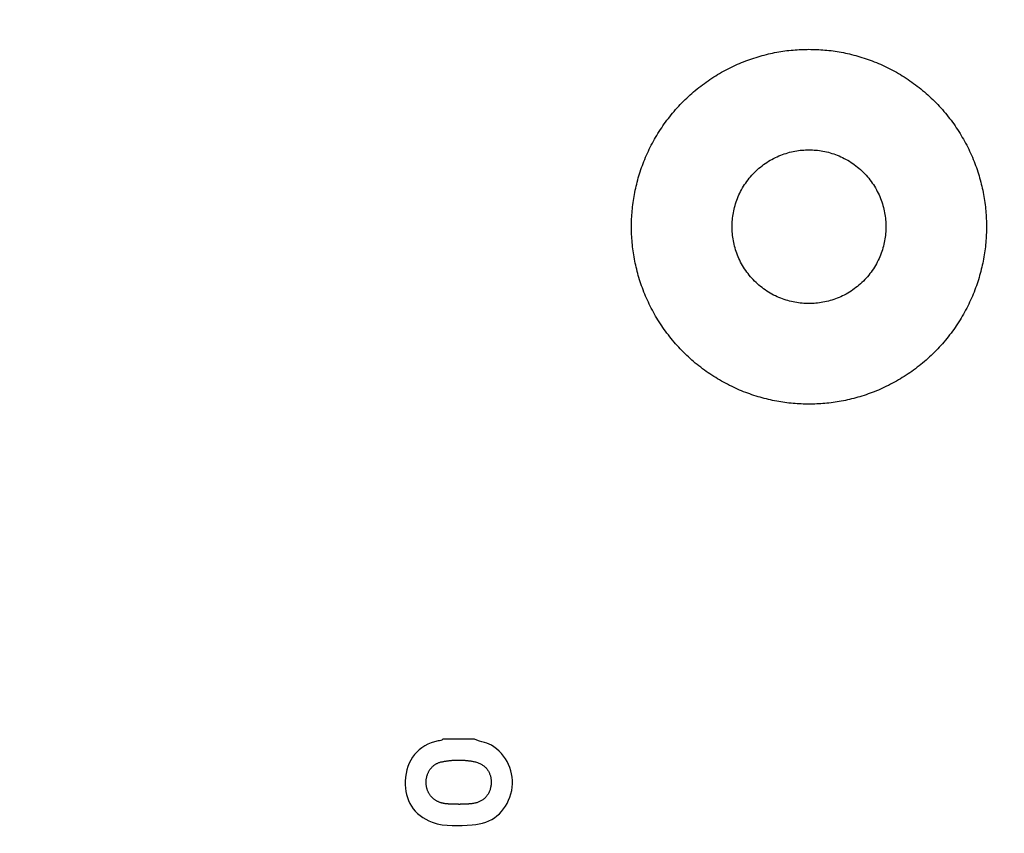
# Model space of a CAD drawing. Header units: millimetres. Extents: x -2435 to 1775, y -250 to 1540.
# Tile 16 of 60: x -2045 to -2012, y 841 to 868. Entities that reach past the tile are written whole.
import ezdxf

# ---------------------------------------------------------------- set-up
doc = ezdxf.new("R2010")
doc.units = ezdxf.units.MM
doc.header["$MEASUREMENT"] = 0
doc.layers.add('Work layer', color=254, linetype='Continuous', true_color=0xdddddd)

msp = doc.modelspace()

# ---------------------------------------------------------------- linework, layer by layer
at = {"layer": 'Work layer'}
for points, weights, degree, knots in [([(-1995.035, 556.317), (-2053.535, 556.317), (-2112.035, 556.317), (-2122.035, 556.317, -3), (-2122.035, 566.317, -3), (-2122.035, 721.317, -3), (-2122.035, 876.317, -3), (-2122.035, 886.317, -3), (-2112.035, 886.317), (-2053.535, 886.317), (-1995.035, 886.317), (-1985.035, 886.317, -3), (-1985.035, 876.317, -3), (-1985.035, 721.317, -3), (-1985.035, 566.317, -3), (-1985.035, 556.317, -3), (-1995.035, 556.317)], [1, 1, 1, 0.707106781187, 1, 1, 1, 0.707106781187, 1, 1, 1, 0.707106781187, 1, 1, 1, 0.707106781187, 1], 2, [-565.991149, -565.991149, -565.991149, -448.991149, -448.991149, -291.358259, -291.358259, -274.63289, -274.63289, -117, -117, 0, 0, 157.63289, 157.63289, 174.358259, 174.358259, 331.991149, 331.991149, 331.991149]), ([(-1995.035, 561.317), (-1990.035, 561.317), (-1990.035, 566.317), (-1990.035, 721.317), (-1990.035, 876.317), (-1990.035, 881.317), (-1995.035, 881.317), (-2053.535, 881.317), (-2112.035, 881.317), (-2117.035, 881.317), (-2117.035, 876.317), (-2117.035, 721.317), (-2117.035, 566.317), (-2117.035, 561.317), (-2112.035, 561.317), (-2053.535, 561.317), (-1995.035, 561.317)], [1, 0.707106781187, 1, 1, 1, 0.707106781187, 1, 1, 1, 0.707106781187, 1, 1, 1, 0.707106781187, 1, 1, 1], 2, [0, 0, 0, 7.853982, 7.853982, 317.853982, 317.853982, 325.707963, 325.707963, 442.707963, 442.707963, 450.561945, 450.561945, 760.561945, 760.561945, 768.415927, 768.415927, 885.415927, 885.415927, 885.415927]), ([(-2018.535, 867.317), (-2024.535, 867.317), (-2024.535, 861.317), (-2024.535, 855.317), (-2018.535, 855.317), (-2012.535, 855.317), (-2012.535, 861.317), (-2012.535, 867.317), (-2018.535, 867.317)], [1, 0.707106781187, 1, 0.707106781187, 1, 0.707106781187, 1, 0.707106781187, 1], 2, [0, 0, 0, 9.424778, 9.424778, 18.849556, 18.849556, 28.274334, 28.274334, 37.699112, 37.699112, 37.699112]), ([(-2018.535, 863.917, -6), (-2021.135, 863.917, -6), (-2021.135, 861.317, -6), (-2021.135, 858.717, -6), (-2018.535, 858.717, -6), (-2015.935, 858.717, -6), (-2015.935, 861.317, -6), (-2015.935, 863.917, -6), (-2018.535, 863.917, -6)], [1, 0.707106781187, 1, 0.707106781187, 1, 0.707106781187, 1, 0.707106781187, 1], 2, [0, 0, 0, 4.08407, 4.08407, 8.168141, 8.168141, 12.252211, 12.252211, 16.336282, 16.336282, 16.336282]), ([(-2030.36, 841.783), (-2030.224, 841.789), (-2030.075, 841.788), (-2029.928, 841.805), (-2029.537, 841.851), (-2029.294, 842.116), (-2029.278, 842.502), (-2029.263, 842.884), (-2029.489, 843.169), (-2029.88, 843.236), (-2030.233, 843.301), (-2030.592, 843.296), (-2030.943, 843.224), (-2031.265, 843.157), (-2031.468, 842.882), (-2031.476, 842.541), (-2031.484, 842.216), (-2031.293, 841.944), (-2030.992, 841.843), (-2030.789, 841.775), (-2030.58, 841.799), (-2030.36, 841.783)], [1, 1, 1, 1, 1, 1, 1, 1, 1, 1, 0.987744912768, 0.987744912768, 1, 1, 1, 1, 1, 1, 1, 1, 1, 1], 3, [-7, -7, -7, -7, -6, -6, -6, -5, -5, -5, -4, -4, -4, -3, -3, -3, -2, -2, -2, -1, -1, -1, 0, 0, 0, 0])]:
    msp.add_rational_spline(points, weights, degree=degree, knots=knots, dxfattribs=at)
msp.add_open_spline([(-2029.839, 843.986), (-2029.627, 843.89), (-2029.386, 843.875), (-2029.187, 843.733), (-2028.681, 843.373), (-2028.445, 842.736), (-2028.608, 842.142), (-2028.779, 841.521), (-2029.26, 841.125), (-2029.919, 841.09), (-2030.37, 841.066), (-2030.831, 841.023), (-2031.267, 841.179), (-2031.907, 841.407), (-2032.202, 841.941), (-2032.18, 842.562), (-2032.154, 843.3), (-2031.741, 843.789), (-2031.07, 843.931), (-2031.015, 843.943), (-2030.947, 843.921), (-2030.91, 843.986), (-2030.553, 843.986), (-2030.196, 843.986), (-2029.839, 843.986)], degree=3, knots=[4.345, 4.345, 4.345, 4.345, 5.345, 5.345, 5.345, 6.345, 6.345, 6.345, 7.345, 7.345, 7.345, 8.345, 8.345, 8.345, 9.345, 9.345, 9.345, 10.345, 10.345, 10.345, 11.345, 11.345, 11.345, 15.69, 15.69, 15.69, 15.69], dxfattribs=at)

doc.saveas('drawing.dxf')
